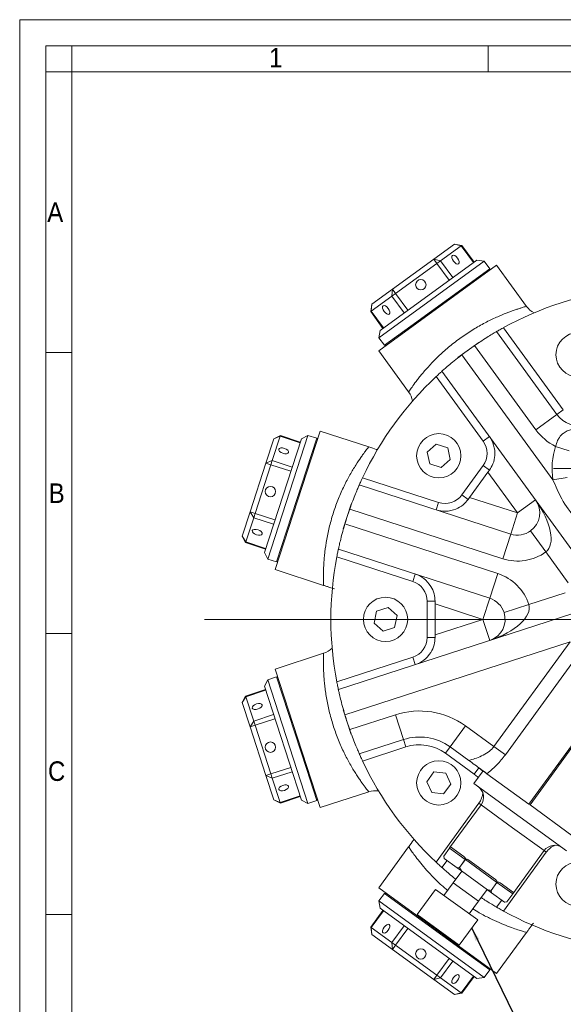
# Model space of a CAD drawing. Header units: millimetres. Extents: x 10 to 831, y 10 to 584.
# Tile 12 of 25: x 10 to 114, y 395 to 584. Entities that reach past the tile are written whole.
import ezdxf

# ---------------------------------------------------------------- set-up
doc = ezdxf.new("R2010")
doc.units = ezdxf.units.MM
doc.linetypes.add('SLD-Solido', pattern=[0])
doc.styles.add('SLDTEXTSTYLE3', font='GOTHIC.TTF', dxfattribs={"width": 0.913})
doc.styles.get("Standard").update_dxf_attribs({"font": 'CALIBRI.TTF'})
doc.dimstyles.new('SLDDIMSTYLE3', dxfattribs={"dimtxt": 0.18, "dimasz": 2.5, "dimexe": 0, "dimexo": 0.0625, "dimgap": 0, "dimtad": 0, "dimtih": 1, "dimtoh": 1, "dimdec": 0, "dimrnd": 1e-09, "dimzin": 0, "dimdsep": 46, "dimtxsty": 'Standard', "dimsah": 1, "dimcen": 0.09, "dimadec": 0, "dimazin": 0, "dimtfac": 2.5, "dimtdec": 0, "dimtofl": 0, "dimtmove": 0, "dimatfit": 3, "dimfxl": 0, "dimfrac": 2, "dimtolj": 1, "dimtzin": 0, "dimarcsym": 0})

# ---------------------------------------------------------------- blocks, each defined once
blk = doc.blocks.new('SW_CENTERMARKSYMBOL_2')
at = {"color": 0, "linetype": 'SLD-Solido', "lineweight": 0}
for p, q in [((0, 5), (0, 13.5)), ((0, 0), (0, 2.5)), ((-5, 0), (-13.5, 0)), ((0, 0), (-2.5, 0)), ((0, 0), (0, -2.5)), ((0, 0), (2.5, 0)), ((5, 0), (13.5, 0)), ((0, -5), (0, -13.5))]:
    blk.add_line(p, q, dxfattribs=at)
blk = doc.blocks.new('SW_CENTERMARKSYMBOL_3')
at = {"color": 0, "linetype": 'SLD-Solido', "lineweight": 0}
for p, q in [((0, 5), (0, 96.47)), ((0, 0), (0, 2.5)), ((-5, 0), (-88.25, 0)), ((0, 0), (-2.5, 0)), ((0, 0), (0, -2.5)), ((0, 0), (2.5, 0)), ((5, 0), (85.16, 0)), ((0, -5), (0, -88.55))]:
    blk.add_line(p, q, dxfattribs=at)

msp = doc.modelspace()

# ---------------------------------------------------------------- linework, layer by layer
at = {"color": 7, "linetype": 'SLD-Solido', "lineweight": 0}
for p, q in [((831, 584), (10, 584)), ((10, 584), (10, 10)), ((826, 579), (15, 579)), ((15, 579), (15, 15)), ((20, 574), (20, 579)), ((100, 574), (100, 579)), ((20, 574), (15, 574)), ((97.151, 537.296), (94.8, 540.533)), ((93.18, 534.412), (90.829, 537.648)), ((92.48, 533.903), (90.129, 537.139)), ((83.839, 527.625), (81.488, 530.861)), ((84.539, 528.134), (82.188, 531.37)), ((79.869, 524.74), (77.517, 527.976)), ((102.918, 524.797), (114.403, 508.99)), ((109.144, 505.169), (97.375, 521.369)), ((20, 520), (15, 520)), ((94.948, 519.605), (112.424, 495.552)), ((98.996, 502.975), (89.974, 515.393)), ((113.189, 508.108), (109.144, 505.169)), ((114.403, 508.99), (113.189, 508.108)), ((63.838, 502.677), (60.034, 503.913)), ((98.996, 502.975), (100.21, 503.856)), ((112.929, 501.956), (115.544, 501.105)), ((62.054, 497.186), (58.25, 498.422)), ((62.322, 498.009), (58.518, 499.245)), ((94.922, 492.664), (98.996, 498.272)), ((98.996, 498.272), (100.21, 497.391)), ((75.851, 495.954), (90.449, 491.211)), ((105.625, 489.172), (99.932, 497.008)), ((112.424, 495.552), (115.14, 495.982)), ((94.922, 492.664), (96.135, 491.783)), ((96.413, 492.165), (105.625, 489.172)), ((90.449, 491.211), (89.986, 489.785)), ((109.064, 491.67), (105.625, 489.172)), ((59.021, 487.851), (55.217, 489.087)), ((102.767, 480.375), (73.382, 489.922)), ((104.312, 485.13), (105.625, 489.172)), ((58.754, 487.027), (54.949, 488.264)), ((72.455, 487.069), (101.84, 477.521)), ((104.312, 485.13), (102.767, 480.375)), ((108.123, 485.733), (111.062, 481.688)), ((57.237, 482.36), (53.433, 483.596)), ((115.364, 475.768), (111.062, 481.688)), ((85.505, 475.994), (70.907, 480.738)), ((85.505, 475.994), (85.969, 477.421)), ((101.84, 477.521), (100.295, 472.766)), ((107.779, 471.582), (114.739, 473.844)), ((88.269, 465.258), (88.269, 472.19)), ((88.269, 472.19), (89.769, 472.19)), ((98.981, 468.724), (89.769, 471.717)), ((100.295, 472.766), (98.981, 468.724)), ((107.779, 471.582), (103.023, 470.037)), ((89.769, 465.731), (98.981, 468.724)), ((100.295, 464.682), (98.981, 468.724)), ((20, 466), (15, 466)), ((115.713, 464.434), (72.455, 450.379)), ((88.269, 465.258), (89.769, 465.258)), ((101.067, 444.277), (115.713, 464.434)), ((117.919, 462.831), (103.274, 442.673)), ((70.907, 456.711), (85.505, 461.454)), ((85.505, 461.454), (85.969, 460.027)), ((57.237, 455.088), (53.433, 453.852)), ((123.526, 454.844), (107.803, 433.203)), ((108.01, 433.052), (123.734, 454.694)), ((58.754, 450.421), (54.949, 449.185)), ((59.021, 449.597), (55.217, 448.361)), ((73.382, 447.526), (82.153, 450.376)), ((82.153, 450.376), (83.698, 445.621)), ((95.605, 448.245), (92.666, 444.2)), ((95.605, 448.245), (101.067, 444.277)), ((84.162, 444.194), (83.698, 445.621)), ((84.162, 444.194), (75.851, 441.494)), ((91.784, 442.987), (92.666, 444.2)), ((97.317, 438.967), (91.784, 442.987)), ((103.274, 442.673), (101.067, 444.277)), ((62.054, 440.262), (58.25, 439.026)), ((62.322, 439.439), (58.518, 438.203)), ((97.317, 438.967), (98.198, 440.181)), ((63.838, 434.772), (60.034, 433.535)), ((89.974, 422.055), (98.202, 433.38)), ((98.202, 433.38), (98.606, 433.086)), ((104.674, 428.678), (98.606, 433.086)), ((110.741, 424.269), (104.674, 428.678)), ((95.579, 422.554), (92.552, 424.753)), ((111.146, 423.975), (110.741, 424.269)), ((101.647, 418.146), (95.592, 422.544)), ((111.146, 423.975), (102.918, 412.651)), ((98.108, 414.536), (93.254, 418.063)), ((104.687, 415.936), (101.66, 418.136)), ((79.869, 412.708), (77.517, 409.472)), ((20, 412), (15, 412)), ((83.839, 409.823), (81.488, 406.587)), ((84.539, 409.314), (82.188, 406.078)), ((92.48, 403.545), (90.129, 400.309)), ((93.18, 403.036), (90.829, 399.8)), ((97.151, 400.152), (94.8, 396.916))]:
    msp.add_line(p, q, dxfattribs=at)
at = {"color": 7, "linetype": 'SLD-Solido', "lineweight": 15}
for p, q in [((821, 574), (20, 574)), ((20, 574), (20, 20)), ((89.541, 537.948), (93.511, 540.833)), ((94.8, 540.533), (90.829, 537.648)), ((94.908, 540.611), (93.511, 540.833)), ((93.511, 540.833), (94.8, 540.533)), ((94.908, 540.611), (94.8, 540.533)), ((97.259, 537.375), (94.908, 540.611)), ((99.21, 537.557), (78.985, 522.862)), ((79.206, 524.259), (97.813, 537.778)), ((81.6, 532.179), (89.541, 537.948)), ((89.541, 537.948), (90.129, 537.139)), ((89.541, 537.948), (90.829, 537.648)), ((90.829, 537.648), (90.129, 537.139)), ((99.21, 537.557), (97.813, 537.778)), ((100.268, 536.1), (99.21, 537.557)), ((101.599, 536.82), (78.947, 520.362)), ((90.129, 537.139), (82.188, 531.37)), ((85.099, 525.079), (100.268, 536.1)), ((100.224, 535.821), (100.268, 536.1)), ((107.356, 528.897), (101.599, 536.82)), ((77.63, 529.294), (81.6, 532.179)), ((81.488, 530.861), (81.6, 532.179)), ((82.188, 531.37), (81.6, 532.179)), ((81.488, 530.861), (77.517, 527.976)), ((82.188, 531.37), (81.488, 530.861)), ((77.63, 529.294), (77.409, 527.898)), ((77.517, 527.976), (77.63, 529.294)), ((77.517, 527.976), (77.409, 527.898)), ((77.409, 527.898), (79.76, 524.662)), ((80.043, 521.406), (85.099, 525.079)), ((79.206, 524.259), (78.985, 522.862)), ((78.985, 522.862), (80.043, 521.406)), ((101.604, 524.054), (113.189, 508.108)), ((80.043, 521.406), (80.322, 521.362)), ((94.128, 519.032), (98.173, 521.971)), ((84.703, 512.439), (78.947, 520.362)), ((118.802, 478.266), (91.087, 516.413)), ((65.352, 504.098), (57.626, 480.321)), ((60.034, 503.913), (58.518, 499.245)), ((60.076, 504.04), (58.815, 503.398)), ((58.815, 503.398), (60.034, 503.913)), ((67.717, 504.906), (59.065, 478.277)), ((60.076, 504.04), (60.034, 503.913)), ((63.88, 502.804), (60.076, 504.04)), ((61.269, 485.709), (67.063, 503.541)), ((65.352, 504.098), (64.091, 503.456)), ((67.063, 503.541), (65.352, 504.098)), ((67.192, 503.289), (67.063, 503.541)), ((77.031, 501.88), (67.717, 504.906)), ((56.984, 481.581), (64.091, 503.456)), ((57.299, 498.731), (58.815, 503.398)), ((90.007, 502.43), (88.29, 500.884)), ((92.203, 501.716), (90.007, 502.43)), ((92.683, 499.457), (92.203, 501.716)), ((88.29, 500.884), (88.77, 498.625)), ((54.266, 489.396), (57.299, 498.731)), ((58.25, 498.422), (55.217, 489.087)), ((57.299, 498.731), (58.518, 499.245)), ((57.299, 498.731), (58.25, 498.422)), ((58.518, 499.245), (58.25, 498.422)), ((88.77, 498.625), (90.967, 497.912)), ((90.967, 497.912), (92.683, 499.457)), ((96.413, 492.165), (99.932, 497.008)), ((99.932, 497.008), (100.21, 497.391)), ((75.225, 494.581), (104.312, 485.13)), ((96.135, 491.783), (96.413, 492.165)), ((72.129, 486.124), (73.674, 490.879)), ((52.749, 484.729), (54.266, 489.396)), ((55.217, 489.087), (54.266, 489.396)), ((54.949, 488.264), (54.266, 489.396)), ((55.217, 489.087), (54.949, 488.264)), ((54.949, 488.264), (53.433, 483.596)), ((52.749, 484.729), (53.392, 483.469)), ((53.433, 483.596), (52.749, 484.729)), ((59.338, 479.765), (61.269, 485.709)), ((53.433, 483.596), (53.392, 483.469)), ((53.392, 483.469), (57.196, 482.233)), ((56.984, 481.581), (57.626, 480.321)), ((100.295, 472.766), (71.208, 482.217)), ((57.626, 480.321), (59.338, 479.765)), ((59.338, 479.765), (59.59, 479.893)), ((59.065, 478.277), (68.379, 475.25)), ((89.769, 471.717), (89.769, 472.19)), ((89.769, 465.731), (89.769, 471.717)), ((71.208, 455.231), (116.052, 469.802)), ((78.553, 470.269), (78.073, 468.01)), ((80.749, 470.983), (78.553, 470.269)), ((82.465, 469.438), (80.749, 470.983)), ((81.985, 467.179), (82.465, 469.438)), ((78.073, 468.01), (79.789, 466.465)), ((79.789, 466.465), (81.985, 467.179)), ((89.769, 465.258), (89.769, 465.731)), ((68.379, 462.198), (59.065, 459.172)), ((59.065, 459.172), (67.717, 432.542)), ((57.626, 457.127), (56.984, 455.867)), ((59.338, 457.683), (57.626, 457.127)), ((57.626, 457.127), (65.352, 433.351)), ((59.59, 457.555), (59.338, 457.683)), ((65.132, 439.851), (59.338, 457.683)), ((57.196, 455.215), (53.392, 453.979)), ((64.091, 433.993), (56.984, 455.867)), ((53.392, 453.979), (52.749, 452.719)), ((52.749, 452.719), (53.433, 453.852)), ((54.266, 448.052), (52.749, 452.719)), ((53.392, 453.979), (53.433, 453.852)), ((53.433, 453.852), (54.949, 449.185)), ((73.674, 446.569), (72.129, 451.325)), ((54.266, 448.052), (54.949, 449.185)), ((54.949, 449.185), (55.217, 448.361)), ((54.266, 448.052), (55.217, 448.361)), ((57.299, 438.717), (54.266, 448.052)), ((55.217, 448.361), (58.25, 439.026)), ((83.698, 445.621), (75.225, 442.867)), ((96.282, 441.573), (92.666, 444.2)), ((67.063, 433.907), (65.132, 439.851)), ((89.547, 439.387), (88.19, 437.519)), ((91.844, 439.146), (89.547, 439.387)), ((92.783, 437.036), (91.844, 439.146)), ((99.007, 439.593), (97.244, 437.166)), ((98.198, 440.181), (98.953, 439.519)), ((99.749, 439.054), (99.007, 439.593)), ((58.25, 439.026), (57.299, 438.717)), ((58.518, 438.203), (57.299, 438.717)), ((58.815, 434.05), (57.299, 438.717)), ((58.25, 439.026), (58.518, 438.203)), ((58.518, 438.203), (60.034, 433.535)), ((88.19, 437.519), (89.129, 435.409)), ((107.803, 433.203), (99.749, 439.054)), ((77.031, 435.568), (67.717, 432.542)), ((89.129, 435.409), (91.426, 435.168)), ((91.426, 435.168), (92.783, 437.036)), ((115.042, 424.235), (97.244, 437.166)), ((58.815, 434.05), (60.076, 433.408)), ((60.034, 433.535), (58.815, 434.05)), ((60.034, 433.535), (60.076, 433.408)), ((60.076, 433.408), (63.88, 434.644)), ((64.091, 433.993), (65.352, 433.351)), ((65.352, 433.351), (67.063, 433.907)), ((67.063, 433.907), (67.192, 434.159)), ((98.606, 433.086), (92.569, 424.777)), ((107.803, 433.203), (108.01, 433.052)), ((116.064, 427.201), (108.01, 433.052)), ((84.703, 425.009), (78.947, 417.086)), ((92.56, 424.765), (91.435, 423.216)), ((92.552, 424.753), (91.435, 423.216)), ((92.569, 424.777), (92.56, 424.765)), ((95.311, 423.119), (92.752, 424.979)), ((104.704, 415.96), (110.741, 424.269)), ((91.087, 421.035), (92.068, 422.386)), ((91.435, 423.216), (91.501, 422.797)), ((91.435, 423.216), (91.435, 423.216)), ((91.52, 422.784), (91.435, 423.216)), ((91.52, 422.784), (91.501, 422.797)), ((94.025, 420.964), (91.52, 422.784)), ((94.462, 421.017), (95.579, 422.554)), ((95.592, 422.544), (94.476, 421.007)), ((101.355, 418.728), (96.236, 422.447)), ((94.899, 420.328), (93.254, 418.063)), ((94.462, 421.017), (94.025, 420.964)), ((94.821, 420.385), (94.025, 420.964)), ((94.462, 421.017), (94.476, 421.007)), ((94.821, 420.385), (94.476, 421.007)), ((99.832, 416.745), (94.821, 420.385)), ((78.947, 417.086), (101.599, 400.628)), ((89.872, 416.812), (86.345, 411.958)), ((97.962, 410.934), (89.872, 416.812)), ((93.254, 418.063), (91.49, 415.636)), ((98.108, 414.536), (99.753, 416.802)), ((100.628, 416.166), (99.832, 416.745)), ((100.53, 416.608), (101.647, 418.146)), ((100.53, 416.608), (100.543, 416.599)), ((101.66, 418.136), (100.543, 416.599)), ((100.628, 416.166), (100.543, 416.599)), ((104.84, 416.196), (102.28, 418.056)), ((80.043, 416.042), (78.985, 414.586)), ((78.985, 414.586), (79.206, 413.189)), ((78.985, 414.586), (99.21, 399.891)), ((80.322, 416.087), (80.043, 416.042)), ((95.212, 405.021), (80.043, 416.042)), ((96.344, 412.109), (98.108, 414.536)), ((103.133, 414.346), (100.628, 416.166)), ((102.585, 414.744), (101.604, 413.394)), ((103.57, 414.399), (104.695, 415.948)), ((103.57, 414.399), (104.687, 415.936)), ((104.695, 415.948), (104.704, 415.96)), ((79.76, 412.787), (77.409, 409.551)), ((97.813, 399.67), (79.206, 413.189)), ((103.57, 414.399), (103.133, 414.346)), ((103.151, 414.333), (103.133, 414.346)), ((103.151, 414.333), (103.57, 414.399)), ((103.57, 414.399), (103.57, 414.399)), ((94.436, 406.08), (86.345, 411.958)), ((94.436, 406.08), (97.962, 410.934)), ((77.409, 409.551), (77.63, 408.154)), ((77.409, 409.551), (77.517, 409.472)), ((77.517, 409.472), (81.488, 406.587)), ((77.63, 408.154), (77.517, 409.472)), ((81.6, 405.269), (77.63, 408.154)), ((101.599, 400.628), (107.356, 408.551)), ((81.488, 406.587), (82.188, 406.078)), ((81.6, 405.269), (81.488, 406.587)), ((81.6, 405.269), (82.188, 406.078)), ((89.541, 399.5), (81.6, 405.269)), ((82.188, 406.078), (90.129, 400.309)), ((100.268, 401.348), (95.212, 405.021)), ((99.21, 399.891), (100.268, 401.348)), ((100.268, 401.348), (100.224, 401.627)), ((90.129, 400.309), (89.541, 399.5)), ((90.829, 399.8), (89.541, 399.5)), ((93.511, 396.616), (89.541, 399.5)), ((90.129, 400.309), (90.829, 399.8)), ((90.829, 399.8), (94.8, 396.916)), ((94.908, 396.837), (97.259, 400.073)), ((97.813, 399.67), (99.21, 399.891)), ((94.8, 396.916), (93.511, 396.616)), ((93.511, 396.616), (94.908, 396.837)), ((94.8, 396.916), (94.908, 396.837))]:
    msp.add_line(p, q, dxfattribs=at)
at = {"color": 7, "linetype": 'SLD-Solido', "lineweight": 15, "flags": 128}
for points in [[(94.101, 538.171), (93.845, 538.458), (93.567, 538.657), (93.308, 538.737), (93.108, 538.686), (92.998, 538.512), (92.994, 538.241), (93.097, 537.915), (93.292, 537.583), (93.547, 537.296), (93.826, 537.097), (94.084, 537.017), (94.284, 537.068), (94.394, 537.242), (94.398, 537.513), (94.295, 537.839), (94.101, 538.171)], [(80.789, 528.499), (80.533, 528.786), (80.255, 528.985), (79.996, 529.065), (79.796, 529.014), (79.686, 528.84), (79.683, 528.569), (79.786, 528.243), (79.98, 527.911), (80.235, 527.624), (80.514, 527.425), (80.772, 527.345), (80.972, 527.396), (81.082, 527.57), (81.086, 527.841), (80.983, 528.167), (80.789, 528.499)], [(60.857, 501.591), (60.481, 501.673), (60.139, 501.67), (59.883, 501.583), (59.751, 501.425), (59.765, 501.219), (59.921, 500.998), (60.196, 500.794), (60.548, 500.64), (60.924, 500.558), (61.266, 500.561), (61.522, 500.648), (61.654, 500.806), (61.64, 501.012), (61.484, 501.233), (61.209, 501.437), (60.857, 501.591)], [(55.772, 485.942), (55.397, 486.024), (55.054, 486.021), (54.798, 485.934), (54.667, 485.775), (54.68, 485.57), (54.836, 485.349), (55.111, 485.145), (55.463, 484.991), (55.839, 484.909), (56.181, 484.912), (56.437, 484.999), (56.569, 485.157), (56.556, 485.363), (56.399, 485.584), (56.124, 485.787), (55.772, 485.942)], [(55.463, 452.457), (55.111, 452.303), (54.836, 452.1), (54.68, 451.878), (54.667, 451.673), (54.798, 451.514), (55.054, 451.427), (55.397, 451.424), (55.772, 451.506), (56.124, 451.661), (56.399, 451.864), (56.556, 452.085), (56.569, 452.291), (56.437, 452.449), (56.181, 452.537), (55.839, 452.539), (55.463, 452.457)], [(60.548, 436.808), (60.196, 436.654), (59.921, 436.45), (59.765, 436.229), (59.751, 436.024), (59.883, 435.865), (60.139, 435.778), (60.481, 435.775), (60.857, 435.857), (61.209, 436.012), (61.484, 436.215), (61.64, 436.436), (61.654, 436.642), (61.522, 436.8), (61.266, 436.887), (60.924, 436.89), (60.548, 436.808)], [(79.98, 409.537), (79.786, 409.205), (79.683, 408.879), (79.686, 408.608), (79.796, 408.434), (79.996, 408.383), (80.255, 408.463), (80.533, 408.662), (80.789, 408.949), (80.983, 409.281), (81.086, 409.607), (81.082, 409.878), (80.972, 410.052), (80.772, 410.103), (80.514, 410.023), (80.235, 409.824), (79.98, 409.537)], [(93.292, 399.865), (93.097, 399.533), (92.994, 399.207), (92.998, 398.936), (93.108, 398.762), (93.308, 398.711), (93.567, 398.791), (93.845, 398.99), (94.101, 399.277), (94.295, 399.609), (94.398, 399.936), (94.394, 400.206), (94.284, 400.38), (94.084, 400.431), (93.826, 400.351), (93.547, 400.152), (93.292, 399.865)]]:
    msp.add_lwpolyline(points, dxfattribs=at)
at = {"color": 7, "linetype": 'SLD-Solido', "lineweight": 0, "flags": 128}
msp.add_lwpolyline([(98.051, 438.277), (97.903, 438.446), (97.317, 438.967)], dxfattribs=at)
at = {"color": 7, "linetype": 'SLD-Solido', "lineweight": 15}
for centre, radius in [((87.04, 533.041), 1), ((117.237, 519.606), 4.25), ((90.487, 500.171), 4.25), ((58.16, 493.291), 1), ((80.269, 468.724), 4.25), ((58.16, 444.157), 1), ((90.487, 437.278), 4.25), ((117.237, 417.843), 4.25), ((87.04, 404.407), 1)]:
    msp.add_circle(centre, radius, dxfattribs=at)
for centre, radius, start, end in [((133.769, 468.724), 64, 97.18076, 118.81924), ((110.794, 531.395), 4.25, 216, 241.85852), ((133.769, 468.724), 64, 124.65701, 127.34299), ((133.769, 468.724), 64, 133.18076, 154.81924), ((81.265, 509.941), 4.25, 10.14148, 36), ((117.639, 511.341), 5.5, 216, 281.39398), ((105.625, 489.172), 4.25, 306, 36), ((133.769, 468.724), 64, 160.65701, 163.34299), ((105.625, 489.172), 4.25, 252, 306), ((133.769, 468.724), 64, 169.18076, 190.81924), ((98.981, 468.724), 4.25, 18, 72), ((98.981, 468.724), 4.25, 288, 18), ((67.065, 466.24), 4.25, 288, 313.85852), ((133.769, 468.724), 64, 196.65701, 199.34299), ((86.788, 436.11), 10, 54, 108), ((133.769, 468.724), 64, 205.18076, 226.81924), ((78.344, 431.526), 4.25, 82.14148, 108), ((96.584, 434.556), 2.5, 324, 54), ((112.764, 422.8), 2.5, 54, 144), ((133.769, 468.724), 64, 241.18076, 262.81924)]:
    msp.add_arc(centre, radius, start, end, dxfattribs=at)
at = {"color": 7, "linetype": 'SLD-Solido', "lineweight": 0}
for centre, radius, start, end in [((117.639, 511.341), 10.5, 216, 243.34909), ((95.76, 500.623), 4, 324, 36), ((126.005, 497.702), 13.75, 161.97602, 188.99724), ((91.686, 495.015), 4, 252, 324), ((105.625, 489.172), 9.25, 252, 306), ((98.981, 468.724), 9.25, 18, 72), ((84.269, 472.19), 4, 0, 72), ((84.269, 465.258), 4, 288, 0), ((86.788, 436.11), 15, 54, 108), ((86.788, 436.11), 8.5, 54, 108), ((94.966, 435.731), 4, 324, 354.75352), ((114.382, 421.624), 4, 113.24648, 144)]:
    msp.add_arc(centre, radius, start, end, dxfattribs=at)
for centre, major_axis, start_param, end_param in [((105.625, 489.172), (-5.437, 7.483), 3.1415927, 4.712389), ((98.981, 468.724), (8.797, 2.858), 4.712389, 6.2831853)]:
    msp.add_ellipse(centre, major_axis=major_axis, ratio=0.4594595, start_param=start_param, end_param=end_param, dxfattribs=at)
for points, knots in [([(84.703, 512.439), (84.703, 512.439), (84.757, 512.522), (84.918, 512.759), (84.985, 512.858), (85.147, 513.093), (85.242, 513.23), (85.564, 513.686), (85.829, 514.053), (86.308, 514.687), (86.483, 514.914), (86.856, 515.387), (87.054, 515.633), (87.686, 516.397), (88.156, 516.94), (88.946, 517.798), (89.221, 518.088), (89.791, 518.671), (90.086, 518.964), (90.698, 519.552), (91.015, 519.847), (91.672, 520.438), (92.015, 520.736), (93.059, 521.613), (93.778, 522.176), (94.895, 522.988), (95.274, 523.254), (96.044, 523.773), (96.428, 524.022), (97.577, 524.74), (98.34, 525.18), (99.475, 525.788), (99.851, 525.981), (100.583, 526.344), (100.941, 526.514), (101.64, 526.835), (101.981, 526.986), (102.645, 527.269), (102.97, 527.402), (103.899, 527.77), (104.461, 527.975), (105.211, 528.234), (105.445, 528.313), (105.881, 528.455), (106.079, 528.518), (106.612, 528.683), (106.885, 528.763), (107.165, 528.844), (107.237, 528.864), (107.332, 528.891), (107.356, 528.897), (107.356, 528.897)], [0, 0, 0, 0, 0.0625, 0.0625, 0.09375, 0.09375, 0.125, 0.125, 0.1875, 0.1875, 0.21875, 0.21875, 0.25, 0.25, 0.3125, 0.3125, 0.34375, 0.34375, 0.375, 0.375, 0.40625, 0.40625, 0.4375, 0.4375, 0.5, 0.5, 0.53125, 0.53125, 0.5625, 0.5625, 0.625, 0.625, 0.65625, 0.65625, 0.6875, 0.6875, 0.71875, 0.71875, 0.75, 0.75, 0.8125, 0.8125, 0.84375, 0.84375, 0.875, 0.875, 0.9375, 0.9375, 0.96875, 0.96875, 1, 1, 1, 1]), ([(112.929, 501.956), (113.041, 502.352), (113.189, 502.881), (113.62, 503.694), (113.982, 504.152), (114.543, 504.632), (115.146, 504.976), (116.352, 505.34), (117.661, 505.459), (118.609, 505.855), (118.894, 505.974)], [0, 0, 0, 0, 0.1378396, 0.1840887, 0.3232826, 0.3512483, 0.4774676, 0.6089592, 0.8823428, 1, 1, 1, 1]), ([(68.379, 475.25), (68.379, 475.25), (68.374, 475.349), (68.365, 475.639), (68.361, 475.761), (68.354, 476.047), (68.35, 476.212), (68.345, 476.583), (68.344, 476.789), (68.344, 477.243), (68.346, 477.491), (68.362, 478.292), (68.383, 478.891), (68.446, 479.88), (68.471, 480.226), (68.535, 480.948), (68.574, 481.323), (68.708, 482.472), (68.824, 483.276), (69.049, 484.535), (69.134, 484.966), (69.319, 485.835), (69.42, 486.271), (69.747, 487.584), (69.998, 488.465), (70.575, 490.239), (70.889, 491.099), (71.395, 492.352), (71.57, 492.764), (71.93, 493.574), (72.116, 493.974), (72.674, 495.127), (73.053, 495.845), (73.621, 496.855), (73.811, 497.181), (74.183, 497.802), (74.365, 498.097), (74.896, 498.934), (75.231, 499.431), (75.689, 500.088), (75.833, 500.29), (76.099, 500.656), (76.221, 500.822), (76.443, 501.119), (76.542, 501.25), (76.716, 501.477), (76.791, 501.573), (76.97, 501.803), (77.031, 501.88), (77.031, 501.88)], [0, 0, 0, 0, 0.0625, 0.0625, 0.09375, 0.09375, 0.125, 0.125, 0.15625, 0.15625, 0.1875, 0.1875, 0.25, 0.25, 0.28125, 0.28125, 0.3125, 0.3125, 0.375, 0.375, 0.40625, 0.40625, 0.4375, 0.4375, 0.5, 0.5, 0.5625, 0.5625, 0.59375, 0.59375, 0.625, 0.625, 0.6875, 0.6875, 0.71875, 0.71875, 0.75, 0.75, 0.8125, 0.8125, 0.84375, 0.84375, 0.875, 0.875, 0.90625, 0.90625, 0.9375, 0.9375, 1, 1, 1, 1]), ([(119.763, 485.45), (118.745, 486.321), (116.562, 488.188), (114.048, 491.645), (112.942, 494.305), (112.424, 495.552)], [0, 0, 0, 0, 0.3174087, 0.6803284, 1, 1, 1, 1]), ([(77.031, 435.568), (77.031, 435.568), (76.97, 435.645), (76.793, 435.872), (76.72, 435.966), (76.547, 436.193), (76.446, 436.325), (76.112, 436.773), (75.844, 437.138), (75.39, 437.79), (75.228, 438.026), (74.893, 438.527), (74.721, 438.791), (74.189, 439.628), (73.818, 440.243), (73.246, 441.259), (73.055, 441.611), (72.677, 442.332), (72.489, 442.704), (72.119, 443.467), (71.937, 443.86), (71.577, 444.668), (71.4, 445.086), (70.889, 446.35), (70.575, 447.208), (70.148, 448.522), (70.013, 448.964), (69.757, 449.856), (69.639, 450.298), (69.311, 451.613), (69.128, 452.475), (68.901, 453.742), (68.833, 454.16), (68.714, 454.968), (68.663, 455.361), (68.574, 456.125), (68.536, 456.496), (68.472, 457.215), (68.446, 457.565), (68.383, 458.562), (68.362, 459.16), (68.346, 459.953), (68.344, 460.201), (68.343, 460.659), (68.345, 460.867), (68.353, 461.424), (68.361, 461.709), (68.371, 462), (68.374, 462.074), (68.378, 462.173), (68.379, 462.198), (68.379, 462.198)], [0, 0, 0, 0, 0.0625, 0.0625, 0.09375, 0.09375, 0.125, 0.125, 0.1875, 0.1875, 0.21875, 0.21875, 0.25, 0.25, 0.3125, 0.3125, 0.34375, 0.34375, 0.375, 0.375, 0.40625, 0.40625, 0.4375, 0.4375, 0.5, 0.5, 0.53125, 0.53125, 0.5625, 0.5625, 0.625, 0.625, 0.65625, 0.65625, 0.6875, 0.6875, 0.71875, 0.71875, 0.75, 0.75, 0.8125, 0.8125, 0.84375, 0.84375, 0.875, 0.875, 0.9375, 0.9375, 0.96875, 0.96875, 1, 1, 1, 1]), ([(96.282, 441.573), (96.315, 441.599), (96.394, 441.659), (97.353, 441.925), (98.649, 442.389), (99.906, 443.073), (100.691, 443.781), (101.005, 444.194), (101.067, 444.277)], [0, 0, 0, 0, 0.1716151, 0.3986166, 0.6161299, 0.8108904, 0.9622113, 1, 1, 1, 1]), ([(103.274, 442.673), (102.748, 442.015), (101.721, 440.728), (100.456, 439.622), (99.829, 439.118), (99.749, 439.054)], [0, 0, 0, 0, 0.4778375, 0.9331525, 1, 1, 1, 1]), ([(92.183, 416.59), (91.788, 416.927), (90.825, 417.747), (89.468, 419.087), (88.123, 420.533), (86.98, 421.892), (86.056, 423.084), (85.359, 424.045), (84.823, 424.826), (84.747, 424.942), (84.703, 425.009)], [0, 0, 0, 0, 0.0833362, 0.203029, 0.3260904, 0.4486763, 0.5746437, 0.6989167, 0.827004, 1, 1, 1, 1]), ([(107.356, 408.551), (107.269, 408.574), (107.127, 408.613), (106.206, 408.887), (105.13, 409.235), (103.741, 409.733), (102.105, 410.393), (100.26, 411.247), (98.542, 412.136), (97.449, 412.808), (97.037, 413.062)], [0, 0, 0, 0, 0.1840796, 0.3019629, 0.4231502, 0.5448102, 0.6697834, 0.7941632, 0.9222647, 1, 1, 1, 1])]:
    msp.add_open_spline(points, degree=3, knots=knots, dxfattribs=at)
at = {"color": 7, "linetype": 'SLD-Solido', "lineweight": 15}
for points, knots in [([(101.604, 524.054), (101.618, 524.062), (101.647, 524.079), (101.87, 524.208), (102.2, 524.397), (102.57, 524.605), (102.818, 524.742), (102.918, 524.797)], [0, 0, 0, 0, 0.2130939, 0.4261735, 0.6396755, 0.8542531, 1, 1, 1, 1]), ([(97.375, 521.369), (97.84, 521.685), (98.769, 522.317), (100.038, 523.118), (101.009, 523.706), (101.53, 524.011), (101.583, 524.042), (101.604, 524.054)], [0, 0, 0, 0, 0.2144865, 0.4289507, 0.6439377, 0.85899, 1, 1, 1, 1]), ([(91.087, 516.413), (91.128, 516.45), (91.21, 516.524), (91.855, 517.093), (92.819, 517.915), (93.912, 518.806), (94.652, 519.378), (94.948, 519.605)], [0, 0, 0, 0, 0.2138364, 0.4276478, 0.6421257, 0.8572681, 1, 1, 1, 1]), ([(89.974, 515.393), (90.098, 515.509), (90.348, 515.742), (90.683, 516.049), (90.936, 516.278), (91.068, 516.396), (91.082, 516.408), (91.087, 516.413)], [0, 0, 0, 0, 0.2165081, 0.4330536, 0.6486284, 0.8628624, 1, 1, 1, 1]), ([(100.21, 497.391), (100.461, 497.803), (101.022, 498.723), (101.351, 500.43), (101.136, 502.233), (100.571, 503.358), (100.212, 503.853), (100.21, 503.856)], [0, 0, 0, 0, 0.1784744, 0.3978055, 0.70189, 0.9981896, 1, 1, 1, 1]), ([(77.031, 501.88), (77.035, 501.879), (77.557, 501.709), (78.168, 501.51), (78.635, 501.359), (78.709, 501.335)], [0, 0, 0, 0, 0.0058336, 0.8419047, 1, 1, 1, 1]), ([(75.225, 494.581), (75.231, 494.596), (75.245, 494.626), (75.349, 494.862), (75.505, 495.208), (75.682, 495.594), (75.802, 495.851), (75.851, 495.954)], [0, 0, 0, 0, 0.2130939, 0.4261735, 0.6396755, 0.8542531, 1, 1, 1, 1]), ([(73.382, 489.922), (73.572, 490.451), (73.953, 491.509), (74.508, 492.903), (74.948, 493.95), (75.19, 494.502), (75.215, 494.558), (75.225, 494.581)], [0, 0, 0, 0, 0.2144865, 0.4289507, 0.6439377, 0.85899, 1, 1, 1, 1]), ([(89.986, 489.785), (89.989, 489.783), (90.571, 489.595), (91.816, 489.406), (93.597, 489.758), (95.119, 490.598), (95.82, 491.416), (96.135, 491.783)], [0, 0, 0, 0, 0.0018104, 0.29811, 0.6021945, 0.8215256, 1, 1, 1, 1]), ([(71.208, 482.217), (71.219, 482.271), (71.242, 482.379), (71.429, 483.219), (71.726, 484.451), (72.086, 485.814), (72.35, 486.711), (72.455, 487.069)], [0, 0, 0, 0, 0.2138364, 0.4276478, 0.6421257, 0.8572681, 1, 1, 1, 1]), ([(70.907, 480.738), (70.939, 480.905), (71.004, 481.24), (71.095, 481.685), (71.165, 482.019), (71.202, 482.193), (71.206, 482.21), (71.208, 482.217)], [0, 0, 0, 0, 0.21650812, 0.43305361, 0.64862845, 0.86286244, 1, 1, 1, 1]), ([(89.769, 472.19), (89.73, 472.672), (89.643, 473.746), (88.906, 475.319), (87.672, 476.652), (86.554, 477.23), (85.972, 477.42), (85.969, 477.421)], [0, 0, 0, 0, 0.1784744, 0.3978055, 0.70189, 0.9981896, 1, 1, 1, 1]), ([(70.474, 474.569), (70.196, 474.66), (69.872, 474.765), (69.341, 474.938), (69.157, 474.997), (68.871, 475.09), (68.774, 475.122), (68.578, 475.185), (68.478, 475.218), (68.379, 475.25)], [0, 0, 0, 0, 0.5, 0.5, 0.75, 0.75, 0.875, 0.875, 1, 1, 1, 1]), ([(85.969, 460.027), (85.972, 460.028), (86.554, 460.218), (87.672, 460.796), (88.906, 462.129), (89.643, 463.702), (89.73, 464.776), (89.769, 465.258)], [0, 0, 0, 0, 0.0018104, 0.29811, 0.6021945, 0.8215256, 1, 1, 1, 1]), ([(71.208, 455.231), (71.204, 455.247), (71.197, 455.28), (71.143, 455.532), (71.066, 455.904), (70.982, 456.32), (70.928, 456.598), (70.907, 456.711)], [0, 0, 0, 0, 0.2130939, 0.4261735, 0.6396755, 0.8542531, 1, 1, 1, 1]), ([(72.455, 450.379), (72.298, 450.919), (71.984, 451.998), (71.614, 453.452), (71.354, 454.558), (71.226, 455.147), (71.213, 455.207), (71.208, 455.231)], [0, 0, 0, 0, 0.2144865, 0.4289507, 0.6439377, 0.85899, 1, 1, 1, 1]), ([(75.225, 442.867), (75.202, 442.918), (75.158, 443.019), (74.815, 443.808), (74.331, 444.979), (73.821, 446.294), (73.507, 447.175), (73.382, 447.526)], [0, 0, 0, 0, 0.2138364, 0.4276478, 0.6421257, 0.8572681, 1, 1, 1, 1]), ([(75.851, 441.494), (75.779, 441.648), (75.634, 441.957), (75.446, 442.371), (75.307, 442.682), (75.235, 442.845), (75.228, 442.861), (75.225, 442.867)], [0, 0, 0, 0, 0.2165081, 0.4330536, 0.6486284, 0.8628624, 1, 1, 1, 1]), ([(99.749, 439.054), (99.385, 439.319), (98.718, 439.803), (97.39, 440.768), (96.625, 441.324), (96.284, 441.572), (96.282, 441.573)], [0, 0, 0, 0, 0.3760256, 0.6870578, 0.9978993, 1, 1, 1, 1]), ([(84.703, 425.009), (84.705, 425.012), (85.028, 425.456), (85.406, 425.976), (85.694, 426.373), (85.74, 426.436)], [0, 0, 0, 0, 0.0058336, 0.8419047, 1, 1, 1, 1]), ([(92.552, 424.753), (92.562, 424.768), (92.586, 424.8), (92.623, 424.851), (92.669, 424.912), (92.723, 424.979), (92.74, 424.979), (92.752, 424.979)], [0, 0, 0, 0, 0.0693478, 0.1538435, 0.2825863, 0.5181056, 1, 1, 1, 1]), ([(95.311, 423.119), (95.392, 423.052), (95.498, 422.964), (95.586, 422.808), (95.614, 422.72), (95.615, 422.64), (95.601, 422.588), (95.584, 422.561), (95.579, 422.554)], [0, 0, 0, 0, 0.4864264, 0.6389478, 0.7922277, 0.8786193, 0.9658135, 1, 1, 1, 1]), ([(95.592, 422.544), (95.604, 422.558), (95.631, 422.588), (95.696, 422.619), (95.803, 422.634), (96, 422.598), (96.141, 422.508), (96.236, 422.447)], [0, 0, 0, 0, 0.0693478, 0.1538435, 0.2825863, 0.5181056, 1, 1, 1, 1]), ([(91.087, 421.035), (91.074, 421.046), (91.05, 421.068), (90.858, 421.241), (90.577, 421.496), (90.264, 421.784), (90.057, 421.977), (89.974, 422.055)], [0, 0, 0, 0, 0.2130939, 0.4261735, 0.6396755, 0.8542531, 1, 1, 1, 1]), ([(93.766, 418.769), (93.726, 418.8), (93.249, 419.173), (92.469, 419.832), (91.599, 420.578), (91.151, 420.978), (91.105, 421.019), (91.087, 421.035)], [0, 0, 0, 0, 0.0247778, 0.2910371, 0.5579454, 0.8249348, 1, 1, 1, 1]), ([(101.355, 418.728), (101.444, 418.655), (101.56, 418.56), (101.652, 418.401), (101.681, 418.312), (101.683, 418.232), (101.669, 418.179), (101.651, 418.153), (101.647, 418.146)], [0, 0, 0, 0, 0.4864264, 0.6389478, 0.7922277, 0.8786193, 0.9658135, 1, 1, 1, 1]), ([(100.53, 416.608), (100.398, 416.631), (100.164, 416.672), (99.933, 416.723), (99.832, 416.745)], [0, 0, 0, 0, 0.56424649, 1, 1, 1, 1]), ([(101.66, 418.136), (101.672, 418.149), (101.698, 418.179), (101.764, 418.211), (101.87, 418.227), (102.062, 418.193), (102.193, 418.111), (102.28, 418.056)], [0, 0, 0, 0, 0.0693478, 0.1538435, 0.2825863, 0.5181056, 1, 1, 1, 1]), ([(101.604, 413.394), (101.556, 413.422), (101.461, 413.476), (100.717, 413.917), (99.739, 414.512), (98.957, 415.024), (98.621, 415.243)], [0, 0, 0, 0, 0.2662262, 0.5324213, 0.7994462, 1, 1, 1, 1]), ([(104.84, 416.196), (104.844, 416.185), (104.848, 416.171), (104.809, 416.107), (104.778, 416.062), (104.741, 416.01), (104.711, 415.969), (104.692, 415.944), (104.687, 415.936)], [0, 0, 0, 0, 0.4864264, 0.6389478, 0.7922277, 0.8786193, 0.9658135, 1, 1, 1, 1]), ([(102.918, 412.651), (102.769, 412.733), (102.47, 412.899), (102.075, 413.123), (101.779, 413.292), (101.625, 413.382), (101.61, 413.391), (101.604, 413.394)], [0, 0, 0, 0, 0.2165081, 0.4330536, 0.6486284, 0.8628624, 1, 1, 1, 1]), ([(108.65, 410.333), (108.479, 410.096), (108.279, 409.821), (107.95, 409.369), (107.836, 409.213), (107.66, 408.97), (107.6, 408.887), (107.479, 408.721), (107.417, 408.635), (107.356, 408.551)], [0, 0, 0, 0, 0.5, 0.5, 0.75, 0.75, 0.875, 0.875, 1, 1, 1, 1])]:
    msp.add_open_spline(points, degree=3, knots=knots, dxfattribs=at)

# ---------------------------------------------------------------- block references
at = {"color": 7, "linetype": 'Continuous', "lineweight": 0}
for name, p in [('SW_CENTERMARKSYMBOL_3', (133.769, 468.724)), ('SW_CENTERMARKSYMBOL_2', (126.005, 497.702))]:
    msp.add_blockref(name, p, dxfattribs=at)

# ---------------------------------------------------------------- texts
at = {"color": 7, "linetype": 'Continuous', "lineweight": 0, "char_height": 3.762, "attachment_point": 1, "style": 'SLDTEXTSTYLE3'}
for s, insert in [('1', (57.909, 578.588)), ('A', (15.292, 548.884)), ('B', (15.577, 494.861)), ('C', (15.434, 441.431))]:
    msp.add_mtext(s, dxfattribs=dict(at, insert=insert))

# ---------------------------------------------------------------- leaders
at = {"color": 7, "linetype": 'Continuous', "lineweight": 0}
msp.add_leader([(96.808, 409.345), (115.672, 370.654)], dimstyle='SLDDIMSTYLE3', dxfattribs=at)

doc.saveas('drawing.dxf')
